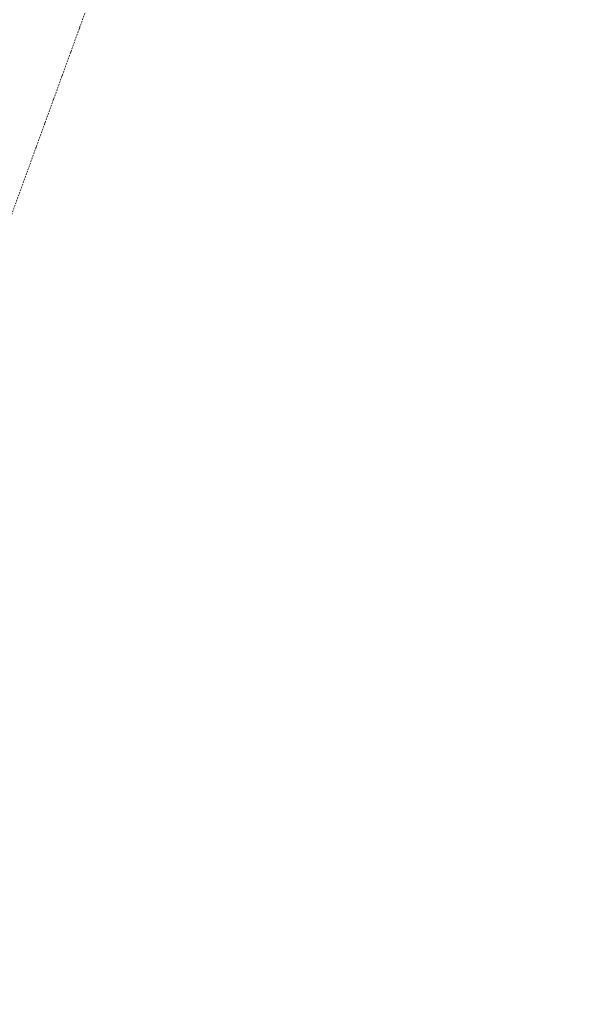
# Model space of a CAD drawing. Header units: millimetres. Extents: x 811 to 573824, y 137 to 100812.
# Tile 95 of 143: x 461526 to 464597, y 62429 to 67741. Entities that reach past the tile are written whole.
import ezdxf

# ---------------------------------------------------------------- set-up
doc = ezdxf.new("R2010")
doc.units = ezdxf.units.MM
doc.header["$LTSCALE"] = 3
doc.header["$MEASUREMENT"] = 0
doc.linetypes.add('DASHDOT2', pattern=[0.5, 0.25, -0.125, 0, -0.125])
doc.layers.add('JOINERY DETAILS TEXT', color=7, linetype='Continuous', lineweight=0)
doc.layers.add('SECTION LINES', color=7, linetype='Continuous', lineweight=0)
doc.styles.add('ARA-30', font='stylu.ttf', dxfattribs={"height": 60})

msp = doc.modelspace()

# ---------------------------------------------------------------- linework, layer by layer
at = {"layer": 'SECTION LINES', "color": 1, "linetype": 'DASHDOT2', "ltscale": 10, "elevation": 0}
msp.add_lwpolyline([(462399, 71085.5), (463000.3, 70867.2), (462295.1, 68926), (462295.1, 68926), (459933.5, 62428.5), (459326.9, 62648.7)], dxfattribs=at)

# ---------------------------------------------------------------- texts
at = {"layer": 'JOINERY DETAILS TEXT', "char_height": 75, "width": 566.027, "attachment_point": 1, "style": 'ARA-30', "bg_fill": 1, "box_fill_scale": 1.5, "bg_fill_color": 254, "bg_fill_transparency": 0}
for s, insert in [('\\A1;\\pi150.94008;JD14\\P\\pi30.69849;DETAIL 12', (455278.3, 67293, 1.5)), ('\\A1;\\pi152.39505;JD13\\P\\pi-8.09177;DETAIL 11A', (457990.2, 64814.1, 2.9)), ('\\A1;\\pi152.39505;JD13\\P\\pi43.18934;DETAIL 11', (452347.5, 64095.2, 2.2))]:
    msp.add_mtext(s, dxfattribs=dict(at, insert=insert))
at = {"layer": 'JOINERY DETAILS TEXT', "insert": (458739.1, 66406.7), "char_height": 75, "width": 566.027, "attachment_point": 1, "rotation": 340.9065, "style": 'ARA-30', "bg_fill": 1, "box_fill_scale": 1.5, "bg_fill_color": 254, "bg_fill_transparency": 0}
msp.add_mtext('\\A1;\\pi149.97924;JD08\\P\\pi66.41409;DETAIL 7', dxfattribs=at)

doc.saveas('drawing.dxf')
